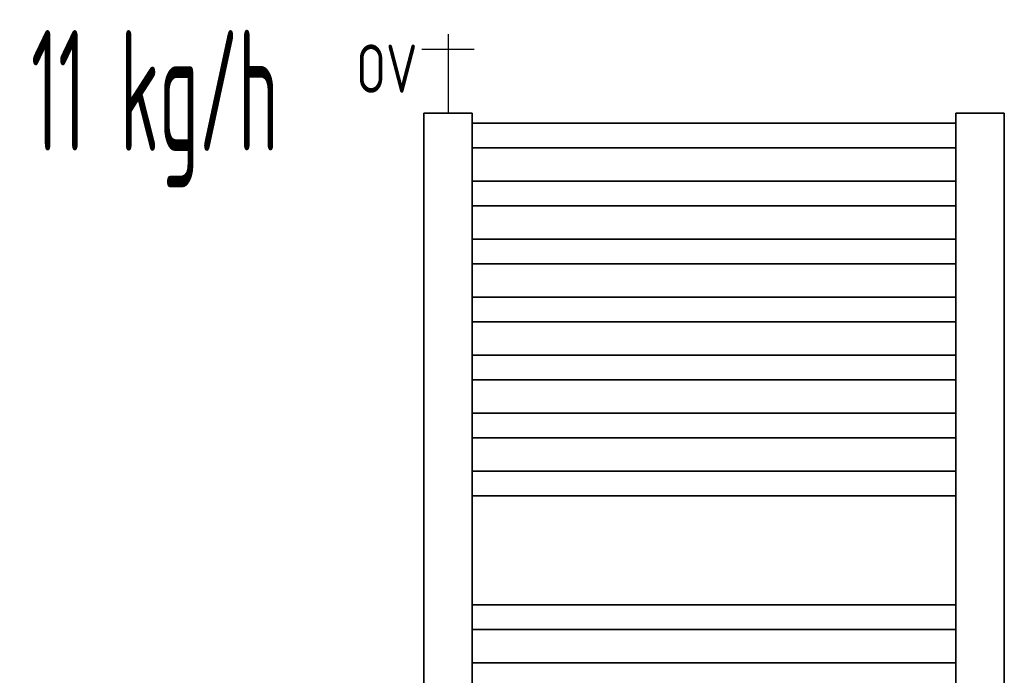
# Model space of a CAD drawing. Header units: millimetres. Extents: x 1279 to 58476, y -6899 to 74987.
# Tile 53 of 157: x 8271 to 9289, y -2334 to -1656. Entities that reach past the tile are written whole.
import ezdxf
from ezdxf.enums import TextEntityAlignment as Align

# ---------------------------------------------------------------- set-up
doc = ezdxf.new("R2010")
doc.units = ezdxf.units.MM
doc.linetypes.add('VERDECKT', pattern=[9.525, 6.35, -3.175])
for name, color, linetype, lineweight in [('JS_VYT_POPIS - OBECNĚ', 7, 'Continuous', 5), ('UT_SCHÉMA_POPIS', 7, 'VERDECKT', 5), ('UT_SCHÉMA_SYMBOLY', 7, 'Continuous', 25), ('UT_ZAŘÍZENÍ - OT', 3, 'Continuous', 35)]:
    doc.layers.add(name, color=color, linetype=linetype, lineweight=lineweight)
doc.styles.add('ISO 2.5', font='isocp.shx', dxfattribs={"width": 0.8, "height": 2.5})
doc.styles.add('VZT_POPIS', font='isocp.shx', dxfattribs={"width": 0.6, "height": 125})

msp = doc.modelspace()

# ---------------------------------------------------------------- linework, layer by layer
at = {"layer": 'UT_SCHÉMA_SYMBOLY'}
for p, q in [((8713.8, -1670.7), (8713.8, -1752.5)), ((8740.8, -1686.7), (8686.8, -1686.7))]:
    msp.add_line(p, q, dxfattribs=at)
at = {"layer": 'UT_ZAŘÍZENÍ - OT', "linetype": 'Continuous'}
for p, q in [((8688.8, -3572.5), (8688.8, -1752.5)), ((8688.8, -1752.5), (8738.8, -1752.5)), ((8738.8, -1752.5), (8738.8, -3572.5)), ((9238.8, -3572.5), (9238.8, -1752.5)), ((9238.8, -1752.5), (9288.8, -1752.5)), ((9288.8, -1752.5), (9288.8, -3572.5)), ((9238.8, -1762.8), (8738.8, -1762.8)), ((9238.8, -1762.8), (8738.8, -1762.8)), ((9238.8, -1762.8), (8738.8, -1762.8)), ((9238.8, -1762.8), (8738.8, -1762.8)), ((9238.8, -1762.8), (8738.8, -1762.8)), ((9238.8, -1762.8), (8738.8, -1762.8)), ((9238.8, -1762.8), (8738.8, -1762.8)), ((9238.8, -1762.8), (8738.8, -1762.8)), ((9238.8, -1762.8), (8738.8, -1762.8)), ((9238.8, -1762.8), (8738.8, -1762.8)), ((9238.8, -1762.8), (8738.8, -1762.8)), ((9238.8, -1762.8), (8738.8, -1762.8)), ((9238.8, -1762.8), (8738.8, -1762.8)), ((9238.8, -1762.8), (8738.8, -1762.8)), ((9238.8, -1762.8), (8738.8, -1762.8)), ((9238.8, -1762.8), (8738.8, -1762.8)), ((9238.8, -1762.8), (8738.8, -1762.8)), ((9238.8, -1762.8), (8738.8, -1762.8)), ((9238.8, -1762.8), (8738.8, -1762.8)), ((9238.8, -1762.8), (8738.8, -1762.8)), ((9238.8, -1762.8), (8738.8, -1762.8)), ((9238.8, -1762.8), (8738.8, -1762.8)), ((9238.8, -1762.8), (8738.8, -1762.8)), ((9238.8, -1762.8), (8738.8, -1762.8)), ((9238.8, -1762.8), (8738.8, -1762.8)), ((9238.8, -1762.8), (8738.8, -1762.8)), ((9238.8, -1762.8), (8738.8, -1762.8)), ((9238.8, -1762.8), (8738.8, -1762.8)), ((9238.8, -1762.8), (8738.8, -1762.8)), ((9238.8, -1762.8), (8738.8, -1762.8)), ((9238.8, -1762.8), (8738.8, -1762.8)), ((9238.8, -1762.8), (8738.8, -1762.8)), ((9238.8, -1762.8), (8738.8, -1762.8)), ((9238.8, -1762.8), (8738.8, -1762.8)), ((9238.8, -1788.3), (8738.8, -1788.3)), ((9238.8, -1788.3), (8738.8, -1788.3)), ((9238.8, -1788.3), (8738.8, -1788.3)), ((9238.8, -1788.3), (8738.8, -1788.3)), ((9238.8, -1788.3), (8738.8, -1788.3)), ((9238.8, -1788.3), (8738.8, -1788.3)), ((9238.8, -1788.3), (8738.8, -1788.3)), ((9238.8, -1788.3), (8738.8, -1788.3)), ((9238.8, -1788.3), (8738.8, -1788.3)), ((9238.8, -1788.3), (8738.8, -1788.3)), ((9238.8, -1788.3), (8738.8, -1788.3)), ((9238.8, -1788.3), (8738.8, -1788.3)), ((9238.8, -1788.3), (8738.8, -1788.3)), ((9238.8, -1788.3), (8738.8, -1788.3)), ((9238.8, -1788.3), (8738.8, -1788.3)), ((9238.8, -1788.3), (8738.8, -1788.3)), ((9238.8, -1788.3), (8738.8, -1788.3)), ((9238.8, -1788.3), (8738.8, -1788.3)), ((9238.8, -1788.3), (8738.8, -1788.3)), ((9238.8, -1788.3), (8738.8, -1788.3)), ((9238.8, -1788.3), (8738.8, -1788.3)), ((9238.8, -1788.3), (8738.8, -1788.3)), ((9238.8, -1788.3), (8738.8, -1788.3)), ((9238.8, -1788.3), (8738.8, -1788.3)), ((9238.8, -1788.3), (8738.8, -1788.3)), ((9238.8, -1788.3), (8738.8, -1788.3)), ((9238.8, -1788.3), (8738.8, -1788.3)), ((9238.8, -1788.3), (8738.8, -1788.3)), ((9238.8, -1788.3), (8738.8, -1788.3)), ((9238.8, -1788.3), (8738.8, -1788.3)), ((9238.8, -1788.3), (8738.8, -1788.3)), ((9238.8, -1788.3), (8738.8, -1788.3)), ((9238.8, -1788.3), (8738.8, -1788.3)), ((9238.8, -1788.3), (8738.8, -1788.3)), ((9238.8, -1822.8), (8738.8, -1822.8)), ((9238.8, -1822.8), (8738.8, -1822.8)), ((9238.8, -1822.8), (8738.8, -1822.8)), ((9238.8, -1822.8), (8738.8, -1822.8)), ((9238.8, -1822.8), (8738.8, -1822.8)), ((9238.8, -1822.8), (8738.8, -1822.8)), ((9238.8, -1822.8), (8738.8, -1822.8)), ((9238.8, -1822.8), (8738.8, -1822.8)), ((9238.8, -1822.8), (8738.8, -1822.8)), ((9238.8, -1822.8), (8738.8, -1822.8)), ((9238.8, -1822.8), (8738.8, -1822.8)), ((9238.8, -1822.8), (8738.8, -1822.8)), ((9238.8, -1822.8), (8738.8, -1822.8)), ((9238.8, -1822.8), (8738.8, -1822.8)), ((9238.8, -1822.8), (8738.8, -1822.8)), ((9238.8, -1822.8), (8738.8, -1822.8)), ((9238.8, -1822.8), (8738.8, -1822.8)), ((9238.8, -1822.8), (8738.8, -1822.8)), ((9238.8, -1822.8), (8738.8, -1822.8)), ((9238.8, -1822.8), (8738.8, -1822.8)), ((9238.8, -1822.8), (8738.8, -1822.8)), ((9238.8, -1822.8), (8738.8, -1822.8)), ((9238.8, -1822.8), (8738.8, -1822.8)), ((9238.8, -1822.8), (8738.8, -1822.8)), ((9238.8, -1822.8), (8738.8, -1822.8)), ((9238.8, -1822.8), (8738.8, -1822.8)), ((9238.8, -1822.8), (8738.8, -1822.8)), ((9238.8, -1822.8), (8738.8, -1822.8)), ((9238.8, -1822.8), (8738.8, -1822.8)), ((9238.8, -1822.8), (8738.8, -1822.8)), ((9238.8, -1822.8), (8738.8, -1822.8)), ((9238.8, -1822.8), (8738.8, -1822.8)), ((9238.8, -1822.8), (8738.8, -1822.8)), ((9238.8, -1822.8), (8738.8, -1822.8)), ((9238.8, -1848.3), (8738.8, -1848.3)), ((9238.8, -1848.3), (8738.8, -1848.3)), ((9238.8, -1848.3), (8738.8, -1848.3)), ((9238.8, -1848.3), (8738.8, -1848.3)), ((9238.8, -1848.3), (8738.8, -1848.3)), ((9238.8, -1848.3), (8738.8, -1848.3)), ((9238.8, -1848.3), (8738.8, -1848.3)), ((9238.8, -1848.3), (8738.8, -1848.3)), ((9238.8, -1848.3), (8738.8, -1848.3)), ((9238.8, -1848.3), (8738.8, -1848.3)), ((9238.8, -1848.3), (8738.8, -1848.3)), ((9238.8, -1848.3), (8738.8, -1848.3)), ((9238.8, -1848.3), (8738.8, -1848.3)), ((9238.8, -1848.3), (8738.8, -1848.3)), ((9238.8, -1848.3), (8738.8, -1848.3)), ((9238.8, -1848.3), (8738.8, -1848.3)), ((9238.8, -1848.3), (8738.8, -1848.3)), ((9238.8, -1848.3), (8738.8, -1848.3)), ((9238.8, -1848.3), (8738.8, -1848.3)), ((9238.8, -1848.3), (8738.8, -1848.3)), ((9238.8, -1848.3), (8738.8, -1848.3)), ((9238.8, -1848.3), (8738.8, -1848.3)), ((9238.8, -1848.3), (8738.8, -1848.3)), ((9238.8, -1848.3), (8738.8, -1848.3)), ((9238.8, -1848.3), (8738.8, -1848.3)), ((9238.8, -1848.3), (8738.8, -1848.3)), ((9238.8, -1848.3), (8738.8, -1848.3)), ((9238.8, -1848.3), (8738.8, -1848.3)), ((9238.8, -1848.3), (8738.8, -1848.3)), ((9238.8, -1848.3), (8738.8, -1848.3)), ((9238.8, -1848.3), (8738.8, -1848.3)), ((9238.8, -1848.3), (8738.8, -1848.3)), ((9238.8, -1848.3), (8738.8, -1848.3)), ((9238.8, -1848.3), (8738.8, -1848.3)), ((9238.8, -1882.8), (8738.8, -1882.8)), ((9238.8, -1882.8), (8738.8, -1882.8)), ((9238.8, -1882.8), (8738.8, -1882.8)), ((9238.8, -1882.8), (8738.8, -1882.8)), ((9238.8, -1882.8), (8738.8, -1882.8)), ((9238.8, -1882.8), (8738.8, -1882.8)), ((9238.8, -1882.8), (8738.8, -1882.8)), ((9238.8, -1882.8), (8738.8, -1882.8)), ((9238.8, -1882.8), (8738.8, -1882.8)), ((9238.8, -1882.8), (8738.8, -1882.8)), ((9238.8, -1882.8), (8738.8, -1882.8)), ((9238.8, -1882.8), (8738.8, -1882.8)), ((9238.8, -1882.8), (8738.8, -1882.8)), ((9238.8, -1882.8), (8738.8, -1882.8)), ((9238.8, -1882.8), (8738.8, -1882.8)), ((9238.8, -1882.8), (8738.8, -1882.8)), ((9238.8, -1882.8), (8738.8, -1882.8)), ((9238.8, -1882.8), (8738.8, -1882.8)), ((9238.8, -1882.8), (8738.8, -1882.8)), ((9238.8, -1882.8), (8738.8, -1882.8)), ((9238.8, -1882.8), (8738.8, -1882.8)), ((9238.8, -1882.8), (8738.8, -1882.8)), ((9238.8, -1882.8), (8738.8, -1882.8)), ((9238.8, -1882.8), (8738.8, -1882.8)), ((9238.8, -1882.8), (8738.8, -1882.8)), ((9238.8, -1882.8), (8738.8, -1882.8)), ((9238.8, -1882.8), (8738.8, -1882.8)), ((9238.8, -1882.8), (8738.8, -1882.8)), ((9238.8, -1882.8), (8738.8, -1882.8)), ((9238.8, -1882.8), (8738.8, -1882.8)), ((9238.8, -1882.8), (8738.8, -1882.8)), ((9238.8, -1882.8), (8738.8, -1882.8)), ((9238.8, -1882.8), (8738.8, -1882.8)), ((9238.8, -1882.8), (8738.8, -1882.8)), ((9238.8, -1908.3), (8738.8, -1908.3)), ((9238.8, -1908.3), (8738.8, -1908.3)), ((9238.8, -1908.3), (8738.8, -1908.3)), ((9238.8, -1908.3), (8738.8, -1908.3)), ((9238.8, -1908.3), (8738.8, -1908.3)), ((9238.8, -1908.3), (8738.8, -1908.3)), ((9238.8, -1908.3), (8738.8, -1908.3)), ((9238.8, -1908.3), (8738.8, -1908.3)), ((9238.8, -1908.3), (8738.8, -1908.3)), ((9238.8, -1908.3), (8738.8, -1908.3)), ((9238.8, -1908.3), (8738.8, -1908.3)), ((9238.8, -1908.3), (8738.8, -1908.3)), ((9238.8, -1908.3), (8738.8, -1908.3)), ((9238.8, -1908.3), (8738.8, -1908.3)), ((9238.8, -1908.3), (8738.8, -1908.3)), ((9238.8, -1908.3), (8738.8, -1908.3)), ((9238.8, -1908.3), (8738.8, -1908.3)), ((9238.8, -1908.3), (8738.8, -1908.3)), ((9238.8, -1908.3), (8738.8, -1908.3)), ((9238.8, -1908.3), (8738.8, -1908.3)), ((9238.8, -1908.3), (8738.8, -1908.3)), ((9238.8, -1908.3), (8738.8, -1908.3)), ((9238.8, -1908.3), (8738.8, -1908.3)), ((9238.8, -1908.3), (8738.8, -1908.3)), ((9238.8, -1908.3), (8738.8, -1908.3)), ((9238.8, -1908.3), (8738.8, -1908.3)), ((9238.8, -1908.3), (8738.8, -1908.3)), ((9238.8, -1908.3), (8738.8, -1908.3)), ((9238.8, -1908.3), (8738.8, -1908.3)), ((9238.8, -1908.3), (8738.8, -1908.3)), ((9238.8, -1908.3), (8738.8, -1908.3)), ((9238.8, -1908.3), (8738.8, -1908.3)), ((9238.8, -1908.3), (8738.8, -1908.3)), ((9238.8, -1908.3), (8738.8, -1908.3)), ((9238.8, -1942.8), (8738.8, -1942.8)), ((9238.8, -1942.8), (8738.8, -1942.8)), ((9238.8, -1942.8), (8738.8, -1942.8)), ((9238.8, -1942.8), (8738.8, -1942.8)), ((9238.8, -1942.8), (8738.8, -1942.8)), ((9238.8, -1942.8), (8738.8, -1942.8)), ((9238.8, -1942.8), (8738.8, -1942.8)), ((9238.8, -1942.8), (8738.8, -1942.8)), ((9238.8, -1942.8), (8738.8, -1942.8)), ((9238.8, -1942.8), (8738.8, -1942.8)), ((9238.8, -1942.8), (8738.8, -1942.8)), ((9238.8, -1942.8), (8738.8, -1942.8)), ((9238.8, -1942.8), (8738.8, -1942.8)), ((9238.8, -1942.8), (8738.8, -1942.8)), ((9238.8, -1942.8), (8738.8, -1942.8)), ((9238.8, -1942.8), (8738.8, -1942.8)), ((9238.8, -1942.8), (8738.8, -1942.8)), ((9238.8, -1942.8), (8738.8, -1942.8)), ((9238.8, -1942.8), (8738.8, -1942.8)), ((9238.8, -1942.8), (8738.8, -1942.8)), ((9238.8, -1942.8), (8738.8, -1942.8)), ((9238.8, -1942.8), (8738.8, -1942.8)), ((9238.8, -1942.8), (8738.8, -1942.8)), ((9238.8, -1942.8), (8738.8, -1942.8)), ((9238.8, -1942.8), (8738.8, -1942.8)), ((9238.8, -1942.8), (8738.8, -1942.8)), ((9238.8, -1942.8), (8738.8, -1942.8)), ((9238.8, -1942.8), (8738.8, -1942.8)), ((9238.8, -1942.8), (8738.8, -1942.8)), ((9238.8, -1942.8), (8738.8, -1942.8)), ((9238.8, -1942.8), (8738.8, -1942.8)), ((9238.8, -1942.8), (8738.8, -1942.8)), ((9238.8, -1942.8), (8738.8, -1942.8)), ((9238.8, -1942.8), (8738.8, -1942.8)), ((9238.8, -1968.3), (8738.8, -1968.3)), ((9238.8, -1968.3), (8738.8, -1968.3)), ((9238.8, -1968.3), (8738.8, -1968.3)), ((9238.8, -1968.3), (8738.8, -1968.3)), ((9238.8, -1968.3), (8738.8, -1968.3)), ((9238.8, -1968.3), (8738.8, -1968.3)), ((9238.8, -1968.3), (8738.8, -1968.3)), ((9238.8, -1968.3), (8738.8, -1968.3)), ((9238.8, -1968.3), (8738.8, -1968.3)), ((9238.8, -1968.3), (8738.8, -1968.3)), ((9238.8, -1968.3), (8738.8, -1968.3)), ((9238.8, -1968.3), (8738.8, -1968.3)), ((9238.8, -1968.3), (8738.8, -1968.3)), ((9238.8, -1968.3), (8738.8, -1968.3)), ((9238.8, -1968.3), (8738.8, -1968.3)), ((9238.8, -1968.3), (8738.8, -1968.3)), ((9238.8, -1968.3), (8738.8, -1968.3)), ((9238.8, -1968.3), (8738.8, -1968.3)), ((9238.8, -1968.3), (8738.8, -1968.3)), ((9238.8, -1968.3), (8738.8, -1968.3)), ((9238.8, -1968.3), (8738.8, -1968.3)), ((9238.8, -1968.3), (8738.8, -1968.3)), ((9238.8, -1968.3), (8738.8, -1968.3)), ((9238.8, -1968.3), (8738.8, -1968.3)), ((9238.8, -1968.3), (8738.8, -1968.3)), ((9238.8, -1968.3), (8738.8, -1968.3)), ((9238.8, -1968.3), (8738.8, -1968.3)), ((9238.8, -1968.3), (8738.8, -1968.3)), ((9238.8, -1968.3), (8738.8, -1968.3)), ((9238.8, -1968.3), (8738.8, -1968.3)), ((9238.8, -1968.3), (8738.8, -1968.3)), ((9238.8, -1968.3), (8738.8, -1968.3)), ((9238.8, -1968.3), (8738.8, -1968.3)), ((9238.8, -1968.3), (8738.8, -1968.3)), ((9238.8, -2002.8), (8738.8, -2002.8)), ((9238.8, -2002.8), (8738.8, -2002.8)), ((9238.8, -2002.8), (8738.8, -2002.8)), ((9238.8, -2002.8), (8738.8, -2002.8)), ((9238.8, -2002.8), (8738.8, -2002.8)), ((9238.8, -2002.8), (8738.8, -2002.8)), ((9238.8, -2002.8), (8738.8, -2002.8)), ((9238.8, -2002.8), (8738.8, -2002.8)), ((9238.8, -2002.8), (8738.8, -2002.8)), ((9238.8, -2002.8), (8738.8, -2002.8)), ((9238.8, -2002.8), (8738.8, -2002.8)), ((9238.8, -2002.8), (8738.8, -2002.8)), ((9238.8, -2002.8), (8738.8, -2002.8)), ((9238.8, -2002.8), (8738.8, -2002.8)), ((9238.8, -2002.8), (8738.8, -2002.8)), ((9238.8, -2002.8), (8738.8, -2002.8)), ((9238.8, -2002.8), (8738.8, -2002.8)), ((9238.8, -2002.8), (8738.8, -2002.8)), ((9238.8, -2002.8), (8738.8, -2002.8)), ((9238.8, -2002.8), (8738.8, -2002.8)), ((9238.8, -2002.8), (8738.8, -2002.8)), ((9238.8, -2002.8), (8738.8, -2002.8)), ((9238.8, -2002.8), (8738.8, -2002.8)), ((9238.8, -2002.8), (8738.8, -2002.8)), ((9238.8, -2002.8), (8738.8, -2002.8)), ((9238.8, -2002.8), (8738.8, -2002.8)), ((9238.8, -2002.8), (8738.8, -2002.8)), ((9238.8, -2002.8), (8738.8, -2002.8)), ((9238.8, -2002.8), (8738.8, -2002.8)), ((9238.8, -2002.8), (8738.8, -2002.8)), ((9238.8, -2002.8), (8738.8, -2002.8)), ((9238.8, -2002.8), (8738.8, -2002.8)), ((9238.8, -2002.8), (8738.8, -2002.8)), ((9238.8, -2002.8), (8738.8, -2002.8)), ((9238.8, -2028.3), (8738.8, -2028.3)), ((9238.8, -2028.3), (8738.8, -2028.3)), ((9238.8, -2028.3), (8738.8, -2028.3)), ((9238.8, -2028.3), (8738.8, -2028.3)), ((9238.8, -2028.3), (8738.8, -2028.3)), ((9238.8, -2028.3), (8738.8, -2028.3)), ((9238.8, -2028.3), (8738.8, -2028.3)), ((9238.8, -2028.3), (8738.8, -2028.3)), ((9238.8, -2028.3), (8738.8, -2028.3)), ((9238.8, -2028.3), (8738.8, -2028.3)), ((9238.8, -2028.3), (8738.8, -2028.3)), ((9238.8, -2028.3), (8738.8, -2028.3)), ((9238.8, -2028.3), (8738.8, -2028.3)), ((9238.8, -2028.3), (8738.8, -2028.3)), ((9238.8, -2028.3), (8738.8, -2028.3)), ((9238.8, -2028.3), (8738.8, -2028.3)), ((9238.8, -2028.3), (8738.8, -2028.3)), ((9238.8, -2028.3), (8738.8, -2028.3)), ((9238.8, -2028.3), (8738.8, -2028.3)), ((9238.8, -2028.3), (8738.8, -2028.3)), ((9238.8, -2028.3), (8738.8, -2028.3)), ((9238.8, -2028.3), (8738.8, -2028.3)), ((9238.8, -2028.3), (8738.8, -2028.3)), ((9238.8, -2028.3), (8738.8, -2028.3)), ((9238.8, -2028.3), (8738.8, -2028.3)), ((9238.8, -2028.3), (8738.8, -2028.3)), ((9238.8, -2028.3), (8738.8, -2028.3)), ((9238.8, -2028.3), (8738.8, -2028.3)), ((9238.8, -2028.3), (8738.8, -2028.3)), ((9238.8, -2028.3), (8738.8, -2028.3)), ((9238.8, -2028.3), (8738.8, -2028.3)), ((9238.8, -2028.3), (8738.8, -2028.3)), ((9238.8, -2028.3), (8738.8, -2028.3)), ((9238.8, -2028.3), (8738.8, -2028.3)), ((9238.8, -2062.8), (8738.8, -2062.8)), ((9238.8, -2062.8), (8738.8, -2062.8)), ((9238.8, -2062.8), (8738.8, -2062.8)), ((9238.8, -2062.8), (8738.8, -2062.8)), ((9238.8, -2062.8), (8738.8, -2062.8)), ((9238.8, -2062.8), (8738.8, -2062.8)), ((9238.8, -2062.8), (8738.8, -2062.8)), ((9238.8, -2062.8), (8738.8, -2062.8)), ((9238.8, -2062.8), (8738.8, -2062.8)), ((9238.8, -2062.8), (8738.8, -2062.8)), ((9238.8, -2062.8), (8738.8, -2062.8)), ((9238.8, -2062.8), (8738.8, -2062.8)), ((9238.8, -2062.8), (8738.8, -2062.8)), ((9238.8, -2062.8), (8738.8, -2062.8)), ((9238.8, -2062.8), (8738.8, -2062.8)), ((9238.8, -2062.8), (8738.8, -2062.8)), ((9238.8, -2062.8), (8738.8, -2062.8)), ((9238.8, -2062.8), (8738.8, -2062.8)), ((9238.8, -2062.8), (8738.8, -2062.8)), ((9238.8, -2062.8), (8738.8, -2062.8)), ((9238.8, -2062.8), (8738.8, -2062.8)), ((9238.8, -2062.8), (8738.8, -2062.8)), ((9238.8, -2062.8), (8738.8, -2062.8)), ((9238.8, -2062.8), (8738.8, -2062.8)), ((9238.8, -2062.8), (8738.8, -2062.8)), ((9238.8, -2062.8), (8738.8, -2062.8)), ((9238.8, -2062.8), (8738.8, -2062.8)), ((9238.8, -2062.8), (8738.8, -2062.8)), ((9238.8, -2062.8), (8738.8, -2062.8)), ((9238.8, -2062.8), (8738.8, -2062.8)), ((9238.8, -2062.8), (8738.8, -2062.8)), ((9238.8, -2062.8), (8738.8, -2062.8)), ((9238.8, -2062.8), (8738.8, -2062.8)), ((9238.8, -2062.8), (8738.8, -2062.8)), ((9238.8, -2088.3), (8738.8, -2088.3)), ((9238.8, -2088.3), (8738.8, -2088.3)), ((9238.8, -2088.3), (8738.8, -2088.3)), ((9238.8, -2088.3), (8738.8, -2088.3)), ((9238.8, -2088.3), (8738.8, -2088.3)), ((9238.8, -2088.3), (8738.8, -2088.3)), ((9238.8, -2088.3), (8738.8, -2088.3)), ((9238.8, -2088.3), (8738.8, -2088.3)), ((9238.8, -2088.3), (8738.8, -2088.3)), ((9238.8, -2088.3), (8738.8, -2088.3)), ((9238.8, -2088.3), (8738.8, -2088.3)), ((9238.8, -2088.3), (8738.8, -2088.3)), ((9238.8, -2088.3), (8738.8, -2088.3)), ((9238.8, -2088.3), (8738.8, -2088.3)), ((9238.8, -2088.3), (8738.8, -2088.3)), ((9238.8, -2088.3), (8738.8, -2088.3)), ((9238.8, -2088.3), (8738.8, -2088.3)), ((9238.8, -2088.3), (8738.8, -2088.3)), ((9238.8, -2088.3), (8738.8, -2088.3)), ((9238.8, -2088.3), (8738.8, -2088.3)), ((9238.8, -2088.3), (8738.8, -2088.3)), ((9238.8, -2088.3), (8738.8, -2088.3)), ((9238.8, -2088.3), (8738.8, -2088.3)), ((9238.8, -2088.3), (8738.8, -2088.3)), ((9238.8, -2088.3), (8738.8, -2088.3)), ((9238.8, -2088.3), (8738.8, -2088.3)), ((9238.8, -2088.3), (8738.8, -2088.3)), ((9238.8, -2088.3), (8738.8, -2088.3)), ((9238.8, -2088.3), (8738.8, -2088.3)), ((9238.8, -2088.3), (8738.8, -2088.3)), ((9238.8, -2088.3), (8738.8, -2088.3)), ((9238.8, -2088.3), (8738.8, -2088.3)), ((9238.8, -2088.3), (8738.8, -2088.3)), ((9238.8, -2088.3), (8738.8, -2088.3)), ((9238.8, -2122.8), (8738.8, -2122.8)), ((9238.8, -2122.8), (8738.8, -2122.8)), ((9238.8, -2122.8), (8738.8, -2122.8)), ((9238.8, -2122.8), (8738.8, -2122.8)), ((9238.8, -2122.8), (8738.8, -2122.8)), ((9238.8, -2122.8), (8738.8, -2122.8)), ((9238.8, -2122.8), (8738.8, -2122.8)), ((9238.8, -2122.8), (8738.8, -2122.8)), ((9238.8, -2122.8), (8738.8, -2122.8)), ((9238.8, -2122.8), (8738.8, -2122.8)), ((9238.8, -2122.8), (8738.8, -2122.8)), ((9238.8, -2122.8), (8738.8, -2122.8)), ((9238.8, -2122.8), (8738.8, -2122.8)), ((9238.8, -2122.8), (8738.8, -2122.8)), ((9238.8, -2122.8), (8738.8, -2122.8)), ((9238.8, -2122.8), (8738.8, -2122.8)), ((9238.8, -2122.8), (8738.8, -2122.8)), ((9238.8, -2122.8), (8738.8, -2122.8)), ((9238.8, -2122.8), (8738.8, -2122.8)), ((9238.8, -2122.8), (8738.8, -2122.8)), ((9238.8, -2122.8), (8738.8, -2122.8)), ((9238.8, -2122.8), (8738.8, -2122.8)), ((9238.8, -2122.8), (8738.8, -2122.8)), ((9238.8, -2122.8), (8738.8, -2122.8)), ((9238.8, -2122.8), (8738.8, -2122.8)), ((9238.8, -2122.8), (8738.8, -2122.8)), ((9238.8, -2122.8), (8738.8, -2122.8)), ((9238.8, -2122.8), (8738.8, -2122.8)), ((9238.8, -2122.8), (8738.8, -2122.8)), ((9238.8, -2122.8), (8738.8, -2122.8)), ((9238.8, -2122.8), (8738.8, -2122.8)), ((9238.8, -2122.8), (8738.8, -2122.8)), ((9238.8, -2122.8), (8738.8, -2122.8)), ((9238.8, -2122.8), (8738.8, -2122.8)), ((9238.8, -2148.3), (8738.8, -2148.3)), ((9238.8, -2148.3), (8738.8, -2148.3)), ((9238.8, -2148.3), (8738.8, -2148.3)), ((9238.8, -2148.3), (8738.8, -2148.3)), ((9238.8, -2148.3), (8738.8, -2148.3)), ((9238.8, -2148.3), (8738.8, -2148.3)), ((9238.8, -2148.3), (8738.8, -2148.3)), ((9238.8, -2148.3), (8738.8, -2148.3)), ((9238.8, -2148.3), (8738.8, -2148.3)), ((9238.8, -2148.3), (8738.8, -2148.3)), ((9238.8, -2148.3), (8738.8, -2148.3)), ((9238.8, -2148.3), (8738.8, -2148.3)), ((9238.8, -2148.3), (8738.8, -2148.3)), ((9238.8, -2148.3), (8738.8, -2148.3)), ((9238.8, -2148.3), (8738.8, -2148.3)), ((9238.8, -2148.3), (8738.8, -2148.3)), ((9238.8, -2148.3), (8738.8, -2148.3)), ((9238.8, -2148.3), (8738.8, -2148.3)), ((9238.8, -2148.3), (8738.8, -2148.3)), ((9238.8, -2148.3), (8738.8, -2148.3)), ((9238.8, -2148.3), (8738.8, -2148.3)), ((9238.8, -2148.3), (8738.8, -2148.3)), ((9238.8, -2148.3), (8738.8, -2148.3)), ((9238.8, -2148.3), (8738.8, -2148.3)), ((9238.8, -2148.3), (8738.8, -2148.3)), ((9238.8, -2148.3), (8738.8, -2148.3)), ((9238.8, -2148.3), (8738.8, -2148.3)), ((9238.8, -2148.3), (8738.8, -2148.3)), ((9238.8, -2148.3), (8738.8, -2148.3)), ((9238.8, -2148.3), (8738.8, -2148.3)), ((9238.8, -2148.3), (8738.8, -2148.3)), ((9238.8, -2148.3), (8738.8, -2148.3)), ((9238.8, -2148.3), (8738.8, -2148.3)), ((9238.8, -2148.3), (8738.8, -2148.3)), ((9238.8, -2261.3), (8738.8, -2261.3)), ((9238.8, -2261.3), (8738.8, -2261.3)), ((9238.8, -2261.3), (8738.8, -2261.3)), ((9238.8, -2261.3), (8738.8, -2261.3)), ((9238.8, -2261.3), (8738.8, -2261.3)), ((9238.8, -2261.3), (8738.8, -2261.3)), ((9238.8, -2261.3), (8738.8, -2261.3)), ((9238.8, -2261.3), (8738.8, -2261.3)), ((9238.8, -2261.3), (8738.8, -2261.3)), ((9238.8, -2261.3), (8738.8, -2261.3)), ((9238.8, -2261.3), (8738.8, -2261.3)), ((9238.8, -2261.3), (8738.8, -2261.3)), ((9238.8, -2261.3), (8738.8, -2261.3)), ((9238.8, -2261.3), (8738.8, -2261.3)), ((9238.8, -2261.3), (8738.8, -2261.3)), ((9238.8, -2261.3), (8738.8, -2261.3)), ((9238.8, -2261.3), (8738.8, -2261.3)), ((9238.8, -2261.3), (8738.8, -2261.3)), ((9238.8, -2261.3), (8738.8, -2261.3)), ((9238.8, -2261.3), (8738.8, -2261.3)), ((9238.8, -2261.3), (8738.8, -2261.3)), ((9238.8, -2261.3), (8738.8, -2261.3)), ((9238.8, -2261.3), (8738.8, -2261.3)), ((9238.8, -2261.3), (8738.8, -2261.3)), ((9238.8, -2261.3), (8738.8, -2261.3)), ((9238.8, -2261.3), (8738.8, -2261.3)), ((9238.8, -2261.3), (8738.8, -2261.3)), ((9238.8, -2261.3), (8738.8, -2261.3)), ((9238.8, -2261.3), (8738.8, -2261.3)), ((9238.8, -2261.3), (8738.8, -2261.3)), ((9238.8, -2261.3), (8738.8, -2261.3)), ((9238.8, -2261.3), (8738.8, -2261.3)), ((9238.8, -2261.3), (8738.8, -2261.3)), ((9238.8, -2261.3), (8738.8, -2261.3)), ((9238.8, -2286.8), (8738.8, -2286.8)), ((9238.8, -2286.8), (8738.8, -2286.8)), ((9238.8, -2286.8), (8738.8, -2286.8)), ((9238.8, -2286.8), (8738.8, -2286.8)), ((9238.8, -2286.8), (8738.8, -2286.8)), ((9238.8, -2286.8), (8738.8, -2286.8)), ((9238.8, -2286.8), (8738.8, -2286.8)), ((9238.8, -2286.8), (8738.8, -2286.8)), ((9238.8, -2286.8), (8738.8, -2286.8)), ((9238.8, -2286.8), (8738.8, -2286.8)), ((9238.8, -2286.8), (8738.8, -2286.8)), ((9238.8, -2286.8), (8738.8, -2286.8)), ((9238.8, -2286.8), (8738.8, -2286.8)), ((9238.8, -2286.8), (8738.8, -2286.8)), ((9238.8, -2286.8), (8738.8, -2286.8)), ((9238.8, -2286.8), (8738.8, -2286.8)), ((9238.8, -2286.8), (8738.8, -2286.8)), ((9238.8, -2286.8), (8738.8, -2286.8)), ((9238.8, -2286.8), (8738.8, -2286.8)), ((9238.8, -2286.8), (8738.8, -2286.8)), ((9238.8, -2286.8), (8738.8, -2286.8)), ((9238.8, -2286.8), (8738.8, -2286.8)), ((9238.8, -2286.8), (8738.8, -2286.8)), ((9238.8, -2286.8), (8738.8, -2286.8)), ((9238.8, -2286.8), (8738.8, -2286.8)), ((9238.8, -2286.8), (8738.8, -2286.8)), ((9238.8, -2286.8), (8738.8, -2286.8)), ((9238.8, -2286.8), (8738.8, -2286.8)), ((9238.8, -2286.8), (8738.8, -2286.8)), ((9238.8, -2286.8), (8738.8, -2286.8)), ((9238.8, -2286.8), (8738.8, -2286.8)), ((9238.8, -2286.8), (8738.8, -2286.8)), ((9238.8, -2286.8), (8738.8, -2286.8)), ((9238.8, -2286.8), (8738.8, -2286.8)), ((9238.8, -2321.3), (8738.8, -2321.3)), ((9238.8, -2321.3), (8738.8, -2321.3)), ((9238.8, -2321.3), (8738.8, -2321.3)), ((9238.8, -2321.3), (8738.8, -2321.3)), ((9238.8, -2321.3), (8738.8, -2321.3)), ((9238.8, -2321.3), (8738.8, -2321.3)), ((9238.8, -2321.3), (8738.8, -2321.3)), ((9238.8, -2321.3), (8738.8, -2321.3)), ((9238.8, -2321.3), (8738.8, -2321.3)), ((9238.8, -2321.3), (8738.8, -2321.3)), ((9238.8, -2321.3), (8738.8, -2321.3)), ((9238.8, -2321.3), (8738.8, -2321.3)), ((9238.8, -2321.3), (8738.8, -2321.3)), ((9238.8, -2321.3), (8738.8, -2321.3)), ((9238.8, -2321.3), (8738.8, -2321.3)), ((9238.8, -2321.3), (8738.8, -2321.3)), ((9238.8, -2321.3), (8738.8, -2321.3)), ((9238.8, -2321.3), (8738.8, -2321.3)), ((9238.8, -2321.3), (8738.8, -2321.3)), ((9238.8, -2321.3), (8738.8, -2321.3)), ((9238.8, -2321.3), (8738.8, -2321.3)), ((9238.8, -2321.3), (8738.8, -2321.3)), ((9238.8, -2321.3), (8738.8, -2321.3)), ((9238.8, -2321.3), (8738.8, -2321.3)), ((9238.8, -2321.3), (8738.8, -2321.3)), ((9238.8, -2321.3), (8738.8, -2321.3)), ((9238.8, -2321.3), (8738.8, -2321.3)), ((9238.8, -2321.3), (8738.8, -2321.3)), ((9238.8, -2321.3), (8738.8, -2321.3)), ((9238.8, -2321.3), (8738.8, -2321.3)), ((9238.8, -2321.3), (8738.8, -2321.3)), ((9238.8, -2321.3), (8738.8, -2321.3)), ((9238.8, -2321.3), (8738.8, -2321.3)), ((9238.8, -2321.3), (8738.8, -2321.3))]:
    msp.add_line(p, q, dxfattribs=at)

# ---------------------------------------------------------------- texts
at = {"layer": 'JS_VYT_POPIS - OBECNĚ', "style": 'VZT_POPIS', "width": 0.5}
msp.add_text('11 kg/h', height=125, dxfattribs=at).set_placement((8410.5, -1729), align=Align.MIDDLE_CENTER)
at = {"layer": 'UT_SCHÉMA_POPIS', "style": 'ISO 2.5', "width": 0.8}
msp.add_text('OV', height=50, dxfattribs=at).set_placement((8618.8, -1706.4), align=Align.MIDDLE_LEFT)

doc.saveas('drawing.dxf')
